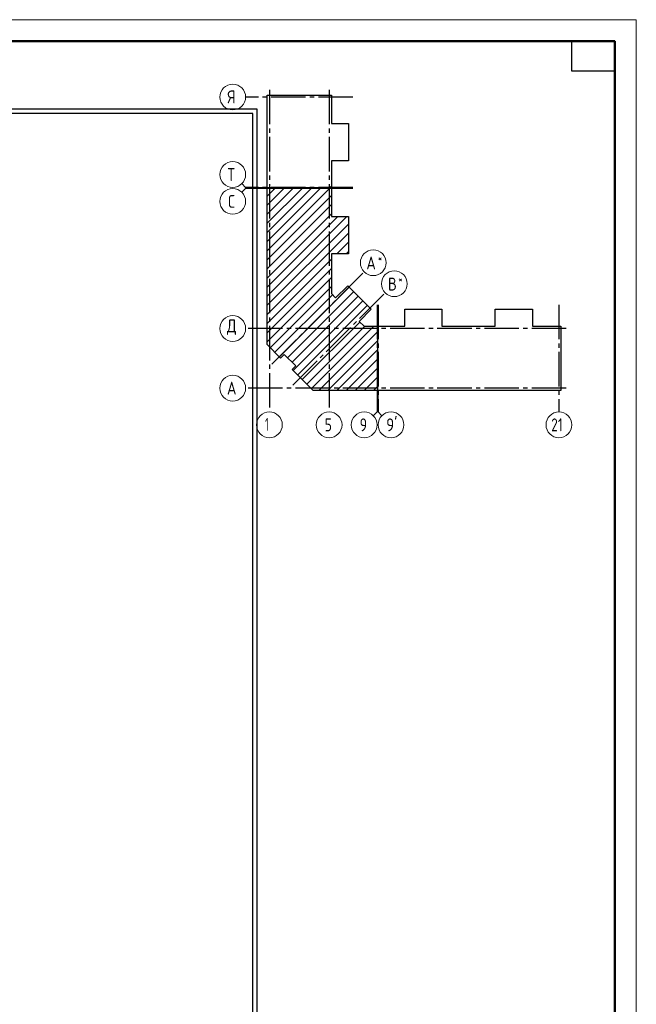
# Model space of a CAD drawing. Header units: millimetres. Extents: x 0 to 43617, y 0 to 59400.
# Tile 31 of 31: x 27652 to 42000, y 36481 to 59400. Entities that reach past the tile are written whole.
import ezdxf

# ---------------------------------------------------------------- set-up
doc = ezdxf.new("R2010")
doc.units = ezdxf.units.MM
doc.linetypes.add('______5', pattern=[1100, 800, -100, 100, -100])
doc.layers.add('Standard', color=7, linetype='Continuous', lineweight=25)
doc.layers.add('Оси', color=40, linetype='______5', lineweight=18)
doc.styles.add('ISOCPEUR', font='txt')

msp = doc.modelspace()

# ---------------------------------------------------------------- linework, layer by layer
at = {"layer": 'Standard', "color": 7, "linetype": 'Continuous', "lineweight": 13, "transparency": 33554687}
for p, q in [((32909, 55496), (32821, 55584)), ((32909, 55471), (32821, 55383)), ((32909, 55496), (33409, 55496)), ((32909, 55471), (33409, 55471)), ((35967, 50269), (35967, 50769)), ((35992, 50269), (35992, 50769)), ((35967, 50269), (35879, 50181)), ((35992, 50269), (36080, 50181))]:
    msp.add_line(p, q, dxfattribs=at)
at = {"layer": 'Standard', "color": 7, "linetype": 'Continuous', "lineweight": 35, "transparency": 33554687}
for p, q in [((33409, 54235), (34655, 55481)), ((33409, 54660), (34230, 55481)), ((33409, 55084), (33806, 55481)), ((33409, 54023), (34867, 55481)), ((33409, 54448), (34442, 55481)), ((33409, 54872), (34018, 55481)), ((33409, 55296), (33594, 55481)), ((33409, 53811), (34905, 55307)), ((33409, 53599), (34905, 55095)), ((33409, 53387), (34905, 54883)), ((33409, 52963), (35264, 54818)), ((33409, 53175), (35052, 54818)), ((33409, 52751), (35302, 54644)), ((33409, 52538), (35302, 54431)), ((35033, 53950), (35302, 54219)), ((35245, 53950), (35302, 54007)), ((33409, 52326), (34905, 53822)), ((33409, 52114), (34905, 53610)), ((33409, 51902), (34905, 53398)), ((33484, 51764), (34905, 53186)), ((33696, 51552), (35317, 53174)), ((33590, 51658), (34930, 52999)), ((33887, 51531), (35423, 53068)), ((33993, 51425), (35529, 52962)), ((34014, 51234), (35635, 52856)), ((34120, 51128), (35741, 52750)), ((34226, 51022), (35567, 52363)), ((34332, 50916), (35681, 52265)), ((34438, 50810), (35893, 52265)), ((34609, 50769), (35977, 52137)), ((34822, 50769), (35977, 51924)), ((35034, 50769), (35977, 51712)), ((35246, 50769), (35977, 51500)), ((35458, 50769), (35977, 51288)), ((35670, 50769), (35977, 51076)), ((35882, 50769), (35977, 50864))]:
    msp.add_line(p, q, dxfattribs=at)
at = {"layer": 'Standard', "color": 7, "linetype": 'Continuous', "lineweight": 13, "transparency": 33554687}
msp.add_lwpolyline([(0, 0), (42000, 0), (42000, 59400), (0, 59400), (0, 0)], close=True, dxfattribs=at)
for points in [[(42000, 59400), (0, 59400), (0, 0), (42000, 0), (42000, 59400)], [(7674, 10380), (33074, 10380), (33074, 57220), (7674, 57220), (7674, 10380)]]:
    msp.add_lwpolyline(points, dxfattribs=at)
at = {"layer": 'Standard', "color": 7, "linetype": 'Continuous', "lineweight": 50, "transparency": 33554687}
msp.add_lwpolyline([(2000, 58900), (41500, 58900), (41500, 500), (2000, 500), (2000, 58900)], close=True, dxfattribs=at)
at = {"layer": 'Standard', "color": 7, "linetype": 'Continuous', "lineweight": 25, "transparency": 33554687}
msp.add_lwpolyline([(41500, 58900), (41500, 58200), (40500, 58200), (40500, 58900), (41500, 58900)], close=True, dxfattribs=at)
for points in [[(33409, 55486), (33409, 57643), (34905, 57643), (34905, 56982), (35302, 56982), (35302, 56114), (34905, 56114), (34905, 55486), (34887, 55486), (34887, 55506), (34872, 55506), (34872, 55486), (33409, 55486)], [(7394, 10100), (33074, 10100), (33074, 57220), (7394, 57220), (7394, 10100)], [(33409, 52026), (33409, 55481), (33547, 55481), (33547, 55461), (33562, 55461), (33562, 55481), (34905, 55481), (34905, 54818), (35302, 54818), (35302, 53950), (34905, 53950), (34905, 53024), (35003, 52926), (35284, 53207), (35833, 52658), (35552, 52377), (35664, 52265), (35977, 52265), (35977, 50769), (34479, 50769), (33991, 51257), (34076, 51342), (33808, 51610), (33723, 51525), (33409, 51839), (33409, 52026)], [(35982, 50769), (35982, 52232), (36002, 52232), (36002, 52247), (35982, 52247), (35982, 52265), (36610, 52265), (36610, 52662), (37478, 52662), (37478, 52265), (38096, 52265), (38714, 52265), (38714, 52662), (39582, 52662), (39582, 52265), (40243, 52265), (40243, 50769), (38096, 50769), (35982, 50769)]]:
    msp.add_lwpolyline(points, dxfattribs=at)
at = {"layer": 'Standard', "color": 254, "linetype": 'Continuous', "lineweight": 25, "true_color": 0xc4c4ff, "transparency": 33554687}
msp.add_lwpolyline([(7294, 10000), (33174, 10000), (33174, 57320), (7294, 57320), (7294, 10000)], dxfattribs=at)
at = {"layer": 'Оси', "color": 8, "linetype": '______5', "lineweight": -3, "transparency": 33554687}
for p, q in [((33462, 57770), (33462, 50269)), ((34852, 57770), (34852, 50269)), ((35405, 57600), (32909, 57600)), ((35405, 55496), (32909, 55496)), ((35405, 55471), (32909, 55471)), ((33517, 51381), (35667, 53531)), ((34007, 50891), (36157, 53041)), ((35967, 52765), (35967, 50269)), ((35992, 52765), (35992, 50269)), ((40200, 52765), (40200, 50269)), ((40370, 52212), (32909, 52212)), ((40370, 52212), (32909, 52212)), ((40370, 50822), (32909, 50822))]:
    msp.add_line(p, q, dxfattribs=at)
at = {"layer": 'Оси', "color": 7, "linetype": 'Continuous', "lineweight": 13, "transparency": 33554687}
for centre in [(32609, 57600), (32609, 55796), (32609, 55171), (35879, 53743), (36369, 53253), (32609, 52212), (32609, 52212), (32609, 50822), (33462, 49969), (34852, 49969), (35667, 49969), (36292, 49969), (40200, 49969)]:
    msp.add_circle(centre, 300, dxfattribs=at)

# ---------------------------------------------------------------- texts
at = {"layer": 'Standard', "color": 7, "linetype": 'Continuous', "lineweight": 25, "transparency": 33554687, "insert": (40020, 49819), "char_height": 300, "width": 472.29, "attachment_point": 7, "style": 'ISOCPEUR'}
msp.add_mtext('\\W0.75;21', dxfattribs=at)
at = {"layer": 'Оси', "color": 7, "linetype": 'Continuous', "lineweight": 25, "transparency": 33554687, "attachment_point": 7, "style": 'ISOCPEUR'}
for s, insert, char_height, width in [('\\W0.80;Я', (32489, 57450), 300, 359.84), ('\\W0.80;Т', (32489, 55646), 300, 359.84), ('\\W0.78;С', (32504, 55021), 300, 326.41), ('\\W0.82;А', (35718, 53586), 300, 392.64), ('\\W0.80;*', (35988, 53761), 180, 215.89), ('\\W0.80;*', (36463, 53271), 180, 215.89), ('\\W0.80;В', (36223, 53096), 300, 359.83), ('\\W0.82;Д', (32474, 52062), 300, 392.64), ('\\W0.82;А', (32474, 50672), 300, 392.64), ('\\W0.56;1', (33362, 49829), 300, 233.32), ('\\W0.78;5', (34747, 49819), 300, 326.41), ('\\W0.78;9', (35562, 49819), 300, 326.41), ("\\W0.84;9'", (36180, 49819), 300, 440.65)]:
    msp.add_mtext(s, dxfattribs=dict(at, insert=insert, char_height=char_height, width=width))

doc.saveas('drawing.dxf')
